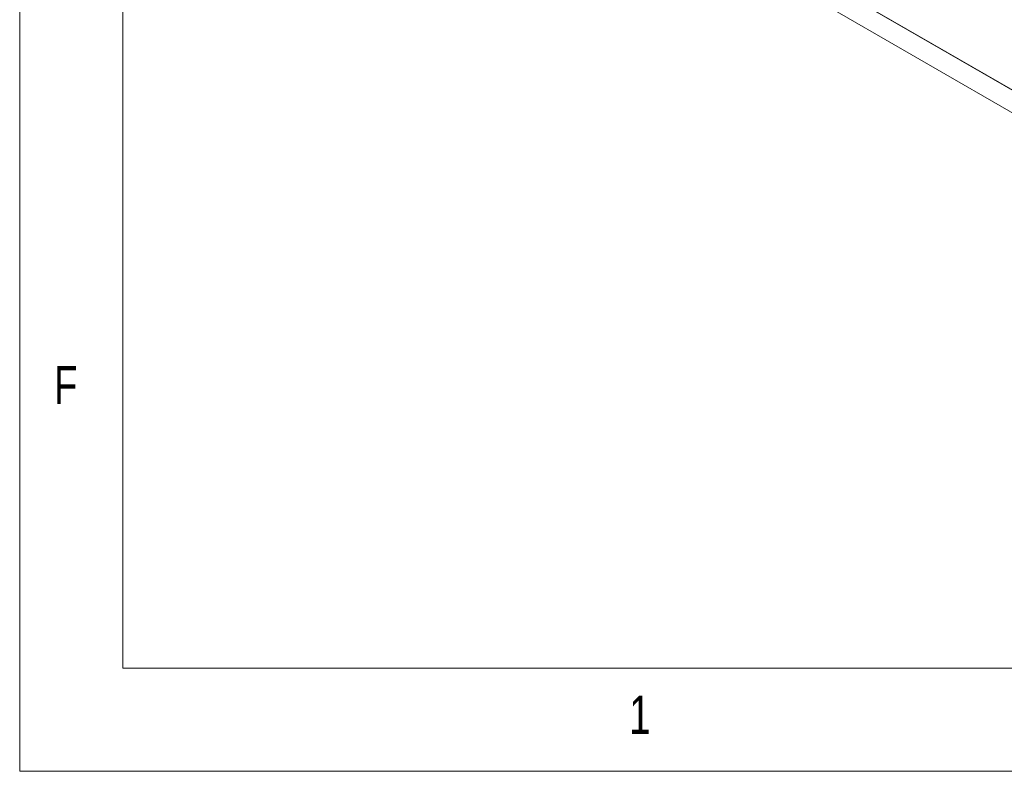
# Model space of a CAD drawing. Header units: inches. Extents: x 0.2 to 16.3, y 0.2 to 11.5.
# Tile 1 of 64: x 0.2 to 2.1, y 0.2 to 1.6. Entities that reach past the tile are written whole.
import ezdxf

# ---------------------------------------------------------------- set-up
doc = ezdxf.new("R2010")
doc.units = ezdxf.units.IN
doc.header["$MEASUREMENT"] = 0
doc.styles.add('SLDTEXTSTYLE0', font='TXT', dxfattribs={"width": 0.75})

msp = doc.modelspace()

# ---------------------------------------------------------------- linework, layer by layer
at = {"color": 7, "linetype": 'Continuous', "lineweight": 0}
for p, q in [((0.1969, 11.4961), (0.1969, 0.1969)), ((0.3937, 11.2992), (0.3937, 0.3937)), ((0.3937, 0.3937), (8.9685, 0.3937)), ((0.1969, 0.1969), (16.3386, 0.1969))]:
    msp.add_line(p, q, dxfattribs=at)
at = {"color": 7, "linetype": 'Continuous', "lineweight": 15}
for p, q in [((0.6877, 2.31), (3.0447, 0.9493)), ((0.6877, 2.2664), (3.0447, 0.9058)), ((2.7837, 1.0996), (0.9486, 2.159))]:
    msp.add_line(p, q, dxfattribs=at)

# ---------------------------------------------------------------- texts
at = {"color": 7, "linetype": 'Continuous', "lineweight": 0, "char_height": 0.0729, "attachment_point": 1, "style": 'SLDTEXTSTYLE0'}
for s, insert in [('F', (0.2625, 0.9712)), ('1', (1.3615, 0.3413))]:
    msp.add_mtext(s, dxfattribs=dict(at, insert=insert))

doc.saveas('drawing.dxf')
